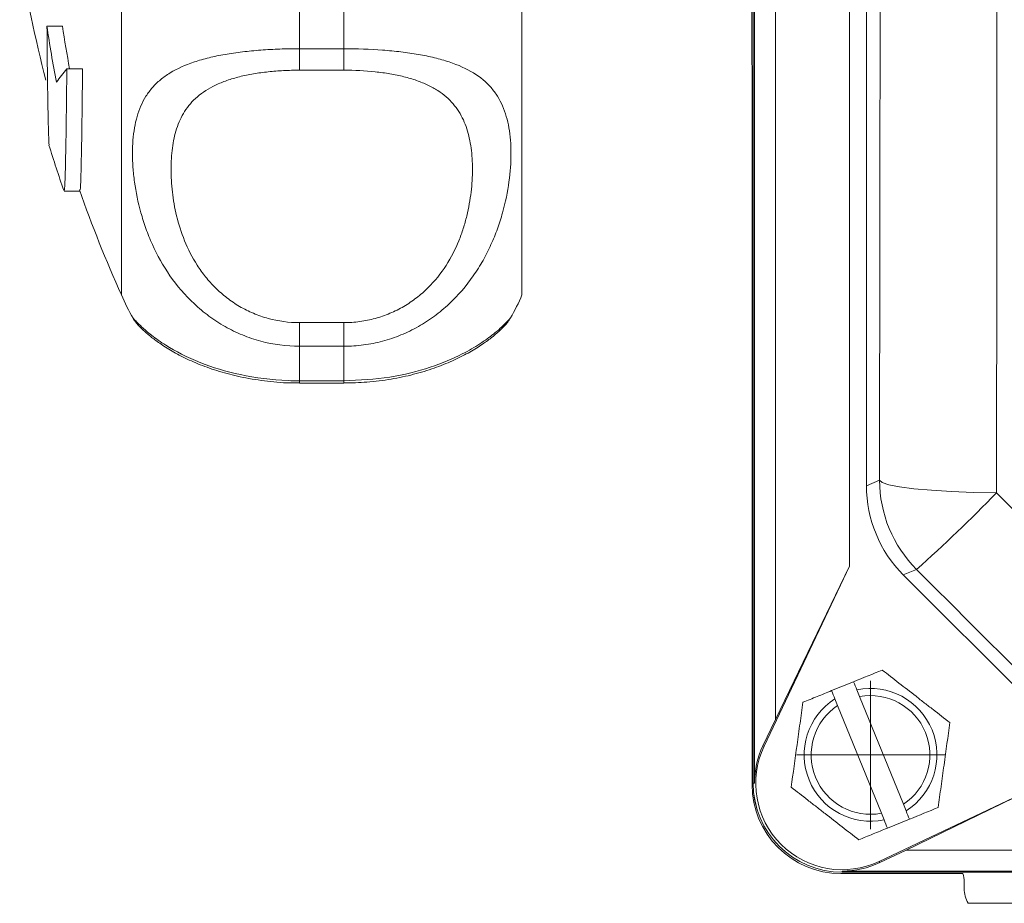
# Model space of a CAD drawing. Header units: millimetres. Extents: x 165 to 832, y 42 to 879.
# Tile 1 of 23: x 171 to 237, y 42 to 101. Entities that reach past the tile are written whole.
import ezdxf

# ---------------------------------------------------------------- set-up
doc = ezdxf.new("R2010")
doc.units = ezdxf.units.MM

# ---------------------------------------------------------------- blocks, each defined once
blk = doc.blocks.new('SW_CENTERMARKSYMBOL_32')
at = {"color": 0, "linetype": 'Continuous', "lineweight": 0}
for p, q in [((0, 2.5), (0, 5)), ((0, 0), (0, 2.5)), ((-2.5, 0), (-5, 0)), ((0, 0), (-2.5, 0)), ((0, 0), (0, -2.5)), ((0, 0), (2.5, 0)), ((2.5, 0), (5, 0)), ((0, -2.5), (0, -5))]:
    blk.add_line(p, q, dxfattribs=at)

msp = doc.modelspace()

# ---------------------------------------------------------------- linework, layer by layer
at = {"color": 7, "linetype": 'Continuous', "lineweight": 15}
for p, q in [((220.221, 49.966), (220.221, 227.966)), ((220.222, 227.966), (220.222, 49.966)), ((220.308, 49.966), (220.308, 227.966)), ((221.721, 54.274), (221.721, 223.657)), ((226.721, 64.604), (226.721, 213.328)), ((227.855, 207.911), (227.855, 70.021)), ((177.633, 82.878), (177.633, 156.878)), ((204.633, 82.878), (204.633, 156.878)), ((220.133, 98.52), (220.133, 141.237)), ((189.633, 105.202), (189.633, 99.473)), ((192.633, 99.473), (192.633, 105.202)), ((172.609, 101.003), (173.655, 101.003)), ((189.633, 99.473), (192.633, 99.473)), ((189.633, 99.473), (189.633, 98.026)), ((192.633, 99.473), (192.633, 98.026)), ((220.144, 98.316), (220.144, 49.878)), ((173.949, 98.106), (175.011, 98.106)), ((192.633, 98.026), (189.633, 98.026)), ((173.769, 89.872), (174.829, 89.872)), ((178.429, 81.32), (178.433, 81.313)), ((189.633, 81.012), (189.633, 79.421)), ((189.633, 81.012), (192.633, 81.012)), ((192.633, 81.012), (192.633, 79.421)), ((189.633, 79.421), (189.633, 77.089)), ((192.633, 79.421), (189.633, 79.421)), ((192.633, 77.089), (192.633, 79.421)), ((189.633, 77.089), (192.633, 77.089)), ((189.633, 76.942), (192.633, 76.942)), ((227.855, 70.021), (228.745, 70.39)), ((220.958, 52.464), (226.721, 64.604)), ((226.721, 64.604), (221.721, 54.274)), ((231.235, 64.38), (230.344, 64.011)), ((230.344, 64.011), (240.266, 54.089)), ((225.509, 56.209), (226.991, 56.812)), ((227.399, 55.81), (227.217, 56.258)), ((230.351, 48.549), (227.399, 55.81)), ((225.734, 55.655), (225.916, 55.208)), ((225.916, 55.208), (228.868, 47.947)), ((221.721, 54.274), (220.879, 52.501)), ((220.958, 52.464), (220.879, 52.501)), ((240.858, 50.466), (228.719, 44.703)), ((230.529, 45.466), (240.858, 50.466)), ((220.308, 49.966), (220.222, 49.966)), ((230.533, 48.101), (230.351, 48.549)), ((228.868, 47.947), (229.05, 47.499)), ((230.758, 47.548), (229.275, 46.945)), ((228.756, 44.624), (230.529, 45.466)), ((344.913, 45.466), (230.529, 45.466)), ((228.719, 44.703), (228.756, 44.624)), ((226.133, 43.889), (234.357, 43.889)), ((226.221, 44.053), (226.221, 43.967)), ((349.221, 44.053), (226.221, 44.053)), ((226.221, 43.967), (349.221, 43.967)), ((349.221, 43.966), (226.221, 43.966)), ((234.442, 43.317), (234.442, 42.878)), ((335.553, 41.878), (234.714, 41.878))]:
    msp.add_line(p, q, dxfattribs=at)
at = {"color": 8, "linetype": 'Continuous', "lineweight": 15}
for p, q in [((189.633, 77.089), (189.633, 76.942)), ((192.633, 77.089), (192.633, 76.942))]:
    msp.add_line(p, q, dxfattribs=at)
at = {"color": 7, "linetype": 'Continuous', "lineweight": 15, "flags": 128}
for points in [[(236.624, 208.385), (236.644, 191.068), (236.659, 173.718), (236.668, 156.347), (236.671, 138.966), (236.668, 121.584), (236.659, 104.213), (236.644, 86.864), (236.624, 69.547)], [(228.745, 70.39), (228.765, 87.496), (228.78, 104.635), (228.788, 121.795), (228.791, 138.966), (228.788, 156.136), (228.78, 173.296), (228.765, 190.435), (228.745, 207.542)], [(228.745, 70.39), (228.912, 70.234), (229.365, 70.083), (230.088, 69.943), (231.057, 69.818), (232.239, 69.713), (233.592, 69.631), (235.071, 69.575), (236.624, 69.547)], [(236.624, 69.547), (237.814, 68.357), (239.003, 67.166), (240.193, 65.976), (241.382, 64.786), (242.571, 63.596), (243.76, 62.406), (244.949, 61.216), (246.138, 60.026)], [(240.633, 54.975), (239.459, 56.15), (238.284, 57.326), (237.109, 58.501), (235.935, 59.677), (234.76, 60.853), (233.585, 62.028), (232.41, 63.204), (231.235, 64.38)]]:
    msp.add_lwpolyline(points, dxfattribs=at)
at = {"color": 7, "linetype": 'Continuous', "lineweight": 15}
for centre, radius, start, end in [((259.676, 119.878), 90, 188.94902, 194.49577), ((251.099, 112.402), 79.314, 188.26317, 191.04189), ((251.193, 112.4), 78.371, 188.36208, 190.50893), ((179.642, 92.972), 7.666, 137.95247, 146.42751), ((259.676, 119.878), 91, 197.19308, 199.22367), ((259.676, 119.878), 90, 199.41322, 204.27465), ((189.633, 87.878), 13, 202.61986, 210.34911), ((192.633, 87.878), 13, 329.74423, 337.38014), ((237.246, 70.39), 8.501, 180.00442, 224.99558), ((165.589, 138.246), 98.821, 311.6277, 315.95753), ((228.133, 51.878), 4.474, 302.4236, 101.82475), ((228.133, 51.878), 4, 303.66113, 100.58722), ((228.133, 51.878), 4.474, 122.4236, 281.82475), ((228.133, 51.878), 4, 123.66113, 280.58722), ((226.221, 49.966), 5.913, 154.60633, 180), ((226.221, 49.966), 5.825, 154.60633, 295.39367), ((226.133, 49.878), 5.99, 180, 270), ((226.221, 49.966), 6, 180, 270), ((226.221, 49.966), 5.998, 180, 270), ((226.221, 49.966), 5.913, 270, 295.39367)]:
    msp.add_arc(centre, radius, start, end, dxfattribs=at)
for centre, major_axis, ratio, start_param, end_param in [((222.133, 98.52), (0, 2.001), 0.999391, 1.570796, 1.673195), ((236.356, 70.022), (-7.854, -3.253), 0.999894, 5.890524, 6.675847), ((232.411, 43.288), (1.842, 0.871), 0.981503, 5.848559, 6.138258), ((236.473, 42.878), (2.031, 0), 0.984808, 3.141593, 3.665191)]:
    msp.add_ellipse(centre, major_axis=major_axis, ratio=ratio, start_param=start_param, end_param=end_param, dxfattribs=at)
for points, knots in [([(172.609, 101.003), (172.619, 99.984), (172.638, 97.917), (172.671, 95.583), (172.708, 93.918), (172.741, 93.029), (172.761, 92.998), (172.769, 92.987)], [0, 0, 0, 0, 0.216385, 0.439046, 0.655438, 0.878105, 1, 1, 1, 1]), ([(189.633, 79.421), (188.748, 79.421), (187.882, 79.536), (186.612, 79.875), (186.193, 80.016), (185.387, 80.347), (184.997, 80.536), (184.244, 80.962), (183.878, 81.199), (183.184, 81.711), (182.856, 81.985), (181.925, 82.854), (181.372, 83.504), (180.437, 84.851), (180.046, 85.553), (179.557, 86.632), (179.411, 86.996), (179.152, 87.714), (179.04, 88.07), (178.745, 89.127), (178.606, 89.818), (178.467, 90.823), (178.432, 91.153), (178.386, 91.802), (178.375, 92.118), (178.375, 93.034), (178.42, 93.604), (178.604, 94.666), (178.742, 95.159), (179.041, 95.845), (179.156, 96.064), (179.415, 96.477), (179.56, 96.672), (179.883, 97.041), (180.062, 97.215), (180.458, 97.544), (180.677, 97.7), (181.384, 98.131), (181.925, 98.375), (182.857, 98.685), (183.19, 98.78), (183.881, 98.948), (184.242, 99.022), (184.994, 99.154), (185.387, 99.211), (186.198, 99.308), (186.611, 99.347), (187.451, 99.41), (187.878, 99.434), (188.748, 99.465), (189.191, 99.473), (189.633, 99.473)], [0, 0, 0, 0, 0.0625, 0.0625, 0.09375, 0.09375, 0.125, 0.125, 0.15625, 0.15625, 0.1875, 0.1875, 0.25, 0.25, 0.3125, 0.3125, 0.34375, 0.34375, 0.375, 0.375, 0.4375, 0.4375, 0.46875, 0.46875, 0.5, 0.5, 0.5625, 0.5625, 0.625, 0.625, 0.65625, 0.65625, 0.6875, 0.6875, 0.71875, 0.71875, 0.75, 0.75, 0.8125, 0.8125, 0.84375, 0.84375, 0.875, 0.875, 0.90625, 0.90625, 0.9375, 0.9375, 0.96875, 0.96875, 1, 1, 1, 1]), ([(192.633, 99.473), (193.519, 99.473), (194.385, 99.443), (195.655, 99.348), (196.074, 99.307), (196.88, 99.211), (197.27, 99.154), (198.023, 99.023), (198.389, 98.947), (199.083, 98.778), (199.411, 98.685), (200.342, 98.374), (200.894, 98.125), (201.83, 97.552), (202.221, 97.227), (202.71, 96.668), (202.856, 96.47), (203.114, 96.058), (203.227, 95.842), (203.522, 95.166), (203.661, 94.675), (203.8, 93.875), (203.835, 93.597), (203.881, 93.018), (203.892, 92.718), (203.892, 91.802), (203.847, 91.162), (203.663, 89.83), (203.524, 89.137), (203.226, 88.065), (203.111, 87.703), (202.852, 86.984), (202.707, 86.626), (202.383, 85.912), (202.205, 85.558), (201.809, 84.855), (201.59, 84.505), (200.883, 83.489), (200.342, 82.854), (199.41, 81.984), (199.077, 81.707), (198.386, 81.197), (198.025, 80.963), (197.273, 80.538), (196.88, 80.347), (196.069, 80.014), (195.656, 79.875), (194.816, 79.651), (194.389, 79.565), (193.519, 79.45), (193.076, 79.421), (192.633, 79.421)], [0, 0, 0, 0, 0.0625, 0.0625, 0.09375, 0.09375, 0.125, 0.125, 0.15625, 0.15625, 0.1875, 0.1875, 0.25, 0.25, 0.3125, 0.3125, 0.34375, 0.34375, 0.375, 0.375, 0.4375, 0.4375, 0.46875, 0.46875, 0.5, 0.5, 0.5625, 0.5625, 0.625, 0.625, 0.65625, 0.65625, 0.6875, 0.6875, 0.71875, 0.71875, 0.75, 0.75, 0.8125, 0.8125, 0.84375, 0.84375, 0.875, 0.875, 0.90625, 0.90625, 0.9375, 0.9375, 0.96875, 0.96875, 1, 1, 1, 1]), ([(173.762, 89.921), (173.775, 89.932), (173.803, 89.955), (173.845, 91.024), (173.886, 92.897), (173.921, 95.296), (173.94, 97.266), (173.949, 98.106)], [0, 0, 0, 0, 0.189108, 0.407367, 0.619476, 0.837736, 1, 1, 1, 1]), ([(175.011, 98.106), (175, 97.021), (174.977, 94.818), (174.938, 92.389), (174.896, 90.72), (174.859, 89.898), (174.836, 89.956), (174.829, 89.975)], [0, 0, 0, 0, 0.2190679, 0.4444886, 0.6635622, 0.8889888, 1, 1, 1, 1]), ([(189.633, 98.026), (189.275, 98.026), (188.916, 98.017), (188.213, 97.981), (187.868, 97.954), (187.191, 97.881), (186.858, 97.836), (186.207, 97.724), (185.896, 97.66), (185.3, 97.511), (185.016, 97.427), (184.473, 97.239), (184.216, 97.134), (183.503, 96.795), (183.097, 96.534), (182.401, 95.933), (182.121, 95.602), (181.78, 95.063), (181.679, 94.876), (181.5, 94.487), (181.422, 94.285), (181.219, 93.665), (181.126, 93.231), (181.003, 92.322), (180.973, 91.848), (180.973, 90.858), (181.003, 90.34), (181.126, 89.287), (181.22, 88.749), (181.487, 87.654), (181.661, 87.096), (182.12, 85.97), (182.4, 85.417), (182.914, 84.615), (183.101, 84.352), (183.513, 83.84), (183.737, 83.59), (184.214, 83.119), (184.468, 82.896), (185.009, 82.478), (185.299, 82.283), (185.897, 81.932), (186.208, 81.776), (186.853, 81.504), (187.19, 81.387), (188.216, 81.107), (188.916, 81.012), (189.633, 81.012)], [0, 0, 0, 0, 0.03125, 0.03125, 0.0625, 0.0625, 0.09375, 0.09375, 0.125, 0.125, 0.15625, 0.15625, 0.1875, 0.1875, 0.25, 0.25, 0.3125, 0.3125, 0.34375, 0.34375, 0.375, 0.375, 0.4375, 0.4375, 0.5, 0.5, 0.5625, 0.5625, 0.625, 0.625, 0.6875, 0.6875, 0.75, 0.75, 0.78125, 0.78125, 0.8125, 0.8125, 0.84375, 0.84375, 0.875, 0.875, 0.90625, 0.90625, 0.9375, 0.9375, 1, 1, 1, 1]), ([(192.633, 81.012), (192.992, 81.012), (193.351, 81.036), (194.053, 81.131), (194.399, 81.201), (195.076, 81.387), (195.409, 81.502), (196.06, 81.777), (196.371, 81.933), (196.967, 82.282), (197.251, 82.474), (197.794, 82.892), (198.051, 83.118), (198.764, 83.821), (199.17, 84.332), (199.866, 85.413), (200.146, 85.968), (200.487, 86.803), (200.588, 87.083), (200.767, 87.641), (200.845, 87.922), (201.048, 88.751), (201.141, 89.29), (201.264, 90.339), (201.294, 90.849), (201.294, 91.839), (201.264, 92.321), (201.141, 93.233), (201.047, 93.666), (200.78, 94.486), (200.606, 94.873), (200.147, 95.601), (199.867, 95.93), (199.353, 96.376), (199.165, 96.517), (198.754, 96.782), (198.53, 96.906), (198.053, 97.133), (197.799, 97.237), (197.258, 97.425), (196.968, 97.511), (196.37, 97.66), (196.059, 97.725), (195.414, 97.835), (195.077, 97.881), (194.051, 97.991), (193.351, 98.026), (192.633, 98.026)], [0, 0, 0, 0, 0.03125, 0.03125, 0.0625, 0.0625, 0.09375, 0.09375, 0.125, 0.125, 0.15625, 0.15625, 0.1875, 0.1875, 0.25, 0.25, 0.3125, 0.3125, 0.34375, 0.34375, 0.375, 0.375, 0.4375, 0.4375, 0.5, 0.5, 0.5625, 0.5625, 0.625, 0.625, 0.6875, 0.6875, 0.75, 0.75, 0.78125, 0.78125, 0.8125, 0.8125, 0.84375, 0.84375, 0.875, 0.875, 0.90625, 0.90625, 0.9375, 0.9375, 1, 1, 1, 1]), ([(178.42, 81.306), (178.431, 81.286), (178.492, 81.173), (178.604, 81.032), (178.75, 80.849), (178.91, 80.682), (179.147, 80.453), (179.483, 80.162), (180.093, 79.688), (180.885, 79.169), (181.88, 78.629), (183.053, 78.114), (184.371, 77.666), (185.846, 77.295), (187.462, 77.048), (188.764, 76.931), (189.488, 76.952), (189.634, 76.956)], [0, 0, 0, 0, 0.0039643, 0.0228675, 0.0448539, 0.0825704, 0.144719, 0.2505152, 0.344399, 0.4417238, 0.5360022, 0.6260965, 0.7136711, 0.7972023, 0.8875251, 0.9772782, 1, 1, 1, 1]), ([(192.635, 76.948), (193.153, 76.958), (194.232, 76.979), (195.824, 77.187), (197.354, 77.513), (198.751, 77.942), (199.987, 78.44), (201.043, 78.972), (201.929, 79.518), (202.593, 80.003), (203.145, 80.465), (203.45, 80.781), (203.587, 80.94), (203.726, 81.114), (203.815, 81.254), (203.861, 81.326)], [0, 0, 0, 0, 0.078896, 0.164454, 0.250076, 0.336261, 0.424396, 0.515063, 0.608916, 0.708398, 0.810549, 0.939506, 0.971493, 0.985303, 1, 1, 1, 1]), ([(228.925, 57.597), (229.669, 57.019), (230.424, 56.431), (231.393, 55.678), (231.587, 55.526), (231.972, 55.227), (232.163, 55.078), (232.734, 54.635), (233.109, 54.343), (233.482, 54.053)], [0, 0, 0, 0, 0.5, 0.5, 0.625, 0.625, 0.75, 0.75, 1, 1, 1, 1]), ([(223.576, 55.423), (223.892, 55.551), (224.213, 55.682), (224.859, 55.945), (225.184, 56.077), (225.509, 56.209)], [0, 0, 0, 0, 0.5, 0.5, 1, 1, 1, 1]), ([(222.785, 49.704), (222.914, 50.638), (223.045, 51.586), (223.213, 52.801), (223.247, 53.045), (223.314, 53.529), (223.347, 53.769), (223.446, 54.484), (223.512, 54.956), (223.576, 55.423)], [0, 0, 0, 0, 0.5, 0.5, 0.625, 0.625, 0.75, 0.75, 1, 1, 1, 1]), ([(233.482, 54.053), (233.353, 53.119), (233.222, 52.171), (233.053, 50.956), (233.02, 50.711), (232.953, 50.228), (232.92, 49.988), (232.821, 49.273), (232.755, 48.801), (232.691, 48.334)], [0, 0, 0, 0, 0.5, 0.5, 0.625, 0.625, 0.75, 0.75, 1, 1, 1, 1]), ([(227.342, 46.159), (226.598, 46.738), (225.843, 47.326), (224.874, 48.079), (224.68, 48.23), (224.295, 48.53), (224.103, 48.679), (223.533, 49.122), (223.158, 49.414), (222.785, 49.704)], [0, 0, 0, 0, 0.5, 0.5, 0.625, 0.625, 0.75, 0.75, 1, 1, 1, 1]), ([(227.342, 46.159), (227.658, 46.288), (227.979, 46.418), (228.625, 46.681), (228.95, 46.813), (229.275, 46.945)], [0, 0, 0, 0, 0.5, 0.5, 1, 1, 1, 1])]:
    msp.add_open_spline(points, degree=3, knots=knots, dxfattribs=at)
at = {"color": 8, "linetype": 'Continuous', "lineweight": 15}
for points, knots in [([(178.433, 81.313), (178.435, 81.307), (178.438, 81.288), (178.86, 80.831), (179.62, 80.174), (180.789, 79.339), (182.716, 78.324), (185.612, 77.429), (188.016, 77.109), (189.376, 77.093), (189.633, 77.089)], [0, 0, 0, 0, 0.0775291, 0.2417596, 0.3493045, 0.4593944, 0.6426522, 0.7997181, 0.9621359, 1, 1, 1, 1]), ([(192.633, 77.089), (193.681, 77.14), (195.751, 77.239), (198.511, 77.96), (200.499, 78.804), (201.853, 79.598), (202.876, 80.35), (203.576, 81.003), (203.902, 81.374), (203.86, 81.341), (203.852, 81.335)], [0, 0, 0, 0, 0.151823, 0.300062, 0.446191, 0.55056, 0.658047, 0.807743, 0.963378, 1, 1, 1, 1])]:
    msp.add_open_spline(points, degree=3, knots=knots, dxfattribs=at)
at = {"color": 7, "linetype": 'Continuous', "lineweight": 15}
for points in [[(226.991, 56.812), (227.654, 57.081), (228.295, 57.342), (228.925, 57.597)], [(227.217, 56.258), (227.141, 56.443), (227.066, 56.627), (226.991, 56.812)], [(225.509, 56.209), (225.584, 56.025), (225.659, 55.84), (225.734, 55.655)], [(230.758, 47.548), (230.683, 47.732), (230.608, 47.917), (230.533, 48.101)], [(230.758, 47.548), (231.42, 47.817), (232.061, 48.078), (232.691, 48.334)], [(229.05, 47.499), (229.125, 47.314), (229.2, 47.13), (229.275, 46.945)]]:
    msp.add_open_spline(points, degree=3, dxfattribs=at)

# ---------------------------------------------------------------- block references
at = {"color": 7, "linetype": 'Continuous', "lineweight": 0}
msp.add_blockref('SW_CENTERMARKSYMBOL_32', (228.133, 51.878), dxfattribs=at)

doc.saveas('drawing.dxf')
